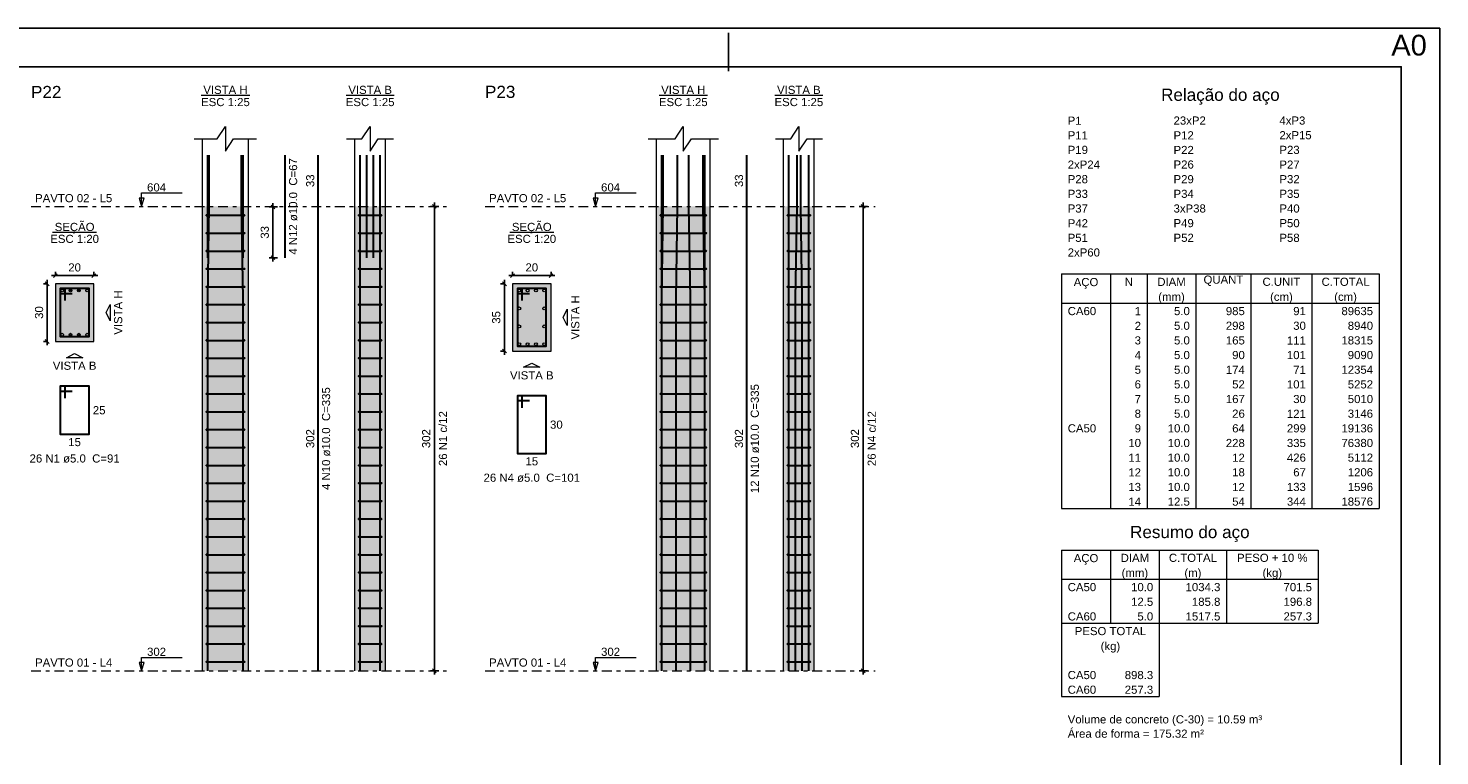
# Model space of a CAD drawing. Header units: millimetres. Extents: x 0 to 119, y 0 to 84.
# Tile 17 of 17: x 82 to 119, y 65 to 84. Entities that reach past the tile are written whole.
import ezdxf

# ---------------------------------------------------------------- set-up
doc = ezdxf.new("R2010")
doc.units = ezdxf.units.MM
doc.header["$MEASUREMENT"] = 0
doc.linetypes.add('DASHDOT', pattern=[2.54, 1.27, -0.635, 0, -0.635])
doc.linetypes.add('NULL', pattern=[0])
doc.layers.get('0').update_dxf_attribs({"lineweight": 18})
for name, color, linetype, lineweight in [('Descrição da armadura', 7, 'Continuous', 0), ('DT-Barras na forma', 2, 'Continuous', 30), ('DT-Barras no corte', 5, 'Continuous', 5), ('DT-Barras rebatidas', 2, 'Continuous', 30), ('DT-Cotas', 9, 'Continuous', 5), ('DT-Estribos na forma', 2, 'Continuous', 30), ('DT-Forma', 5, 'Continuous', 5), ('DT-Hachura seção pilares', 254, 'Continuous', 5), ('DT-Hachura vista pilares', 254, 'Continuous', 5), ('DT-Pontilhado', 9, 'DASHDOT', 5), ('DT-Relação do aço', 9, 'Continuous', 5), ('DT-Textos', 7, 'Continuous', 5), ('DT-Título', 3, 'Continuous', 20), ('Textos armaduras', 7, 'Continuous', 0)]:
    doc.layers.add(name, color=color, linetype=linetype, lineweight=lineweight)
doc.layers.add('SEDUC_MARF', color=1, linetype='Continuous')
doc.layers.add('SEDUC_MARGG', color=7, linetype='Continuous')
doc.styles.add('Arial', font='txt')
doc.dimstyles.new('UM_20.000000', dxfattribs={"dimtxt": 0.18, "dimasz": 0.1, "dimexe": 0.1, "dimexo": 0.2, "dimgap": 0, "dimtad": 1, "dimtih": 1, "dimtoh": 1, "dimdec": 1, "dimlfac": 20, "dimzin": 0, "dimdsep": 46, "dimtxsty": 'Standard', "dimcen": 0.09, "dimdle": 0.1, "dimadec": 1, "dimazin": 2, "dimtfac": 1, "dimtdec": 4, "dimtofl": 0, "dimtmove": 0, "dimatfit": 3, "dimfxl": 1, "dimtolj": 1, "dimarcsym": 0})
doc.dimstyles.new('UM_25.000000', dxfattribs={"dimtxt": 0.18, "dimasz": 0.1, "dimexe": 0.1, "dimexo": 0.2, "dimgap": 0, "dimtad": 1, "dimtih": 1, "dimtoh": 1, "dimdec": 1, "dimlfac": 25, "dimzin": 0, "dimdsep": 46, "dimtxsty": 'Standard', "dimcen": 0.09, "dimdle": 0.1, "dimadec": 1, "dimazin": 2, "dimtfac": 1, "dimtdec": 4, "dimtofl": 0, "dimtmove": 0, "dimatfit": 3, "dimfxl": 1, "dimtolj": 1, "dimarcsym": 0})

# ---------------------------------------------------------------- blocks, each defined once
blk = doc.blocks.new('_Oblique')
at = {"color": 0, "linetype": 'ByBlock', "lineweight": -2}
blk.add_line((-0.5, -0.5), (0.5, 0.5), dxfattribs=at)
blk = doc.blocks.new('*D30')
at = {"layer": 'Defpoints', "color": 0}
for p in [(82.890939, 77.453308), (82.679139, 75.953308), (82.890939, 75.953308)]:
    blk.add_point(p, dxfattribs=at)
at = {"layer": 'DT-Cotas', "color": 0, "lineweight": -2}
for p, q in [((82.679139, 77.553308), (82.679139, 75.853308)), ((82.690939, 77.453308), (82.579139, 77.453308)), ((82.690939, 75.953308), (82.579139, 75.953308))]:
    blk.add_line(p, q, dxfattribs=at)
at = {"layer": 'DT-Cotas', "color": 0, "lineweight": -2, "xscale": 0.1, "yscale": 0.1, "zscale": 0.1}
for p, rotation in [((82.679139, 77.453308), 90), ((82.679139, 75.953308), 270)]:
    blk.add_blockref('_Oblique', p, dxfattribs=dict(at, rotation=rotation))
at = {"layer": 'DT-Cotas', "color": 7, "insert": (82.467339, 76.703308), "char_height": 0.2118, "attachment_point": 5, "rotation": 90, "style": 'Arial'}
blk.add_mtext('\\A1;30', dxfattribs=at)
blk = doc.blocks.new('*D31')
at = {"layer": 'Defpoints', "color": 0}
for p in [(83.890939, 77.665108), (82.890939, 77.453308), (83.890939, 77.453308)]:
    blk.add_point(p, dxfattribs=at)
at = {"layer": 'DT-Cotas', "color": 0, "lineweight": -2}
for p, q in [((82.790939, 77.665108), (83.990939, 77.665108)), ((82.890939, 77.653308), (82.890939, 77.765108)), ((83.890939, 77.653308), (83.890939, 77.765108))]:
    blk.add_line(p, q, dxfattribs=at)
at = {"layer": 'DT-Cotas', "color": 0, "lineweight": -2, "xscale": 0.1, "yscale": 0.1, "zscale": 0.1, "rotation": 180}
blk.add_blockref('_Oblique', (82.890939, 77.665108), dxfattribs=at)
at = {"layer": 'DT-Cotas', "color": 0, "lineweight": -2, "xscale": 0.1, "yscale": 0.1, "zscale": 0.1}
blk.add_blockref('_Oblique', (83.890939, 77.665108), dxfattribs=at)
at = {"layer": 'DT-Cotas', "color": 7, "insert": (83.390939, 77.876908), "char_height": 0.2118, "attachment_point": 5, "rotation": 0.0057296, "style": 'Arial'}
blk.add_mtext('\\A1;20', dxfattribs=at)
blk = doc.blocks.new('*D32')
at = {"layer": 'Defpoints', "color": 0}
for p in [(88.549788, 79.451116), (88.867488, 79.451116), (88.867488, 78.131116)]:
    blk.add_point(p, dxfattribs=at)
at = {"layer": 'DT-Cotas', "color": 0, "lineweight": -2}
for p, q in [((88.667488, 79.451116), (88.449788, 79.451116)), ((88.549788, 78.031116), (88.549788, 79.551116)), ((88.667488, 78.131116), (88.449788, 78.131116))]:
    blk.add_line(p, q, dxfattribs=at)
at = {"layer": 'DT-Cotas', "color": 0, "lineweight": -2, "xscale": 0.1, "yscale": 0.1, "zscale": 0.1}
for p, rotation in [((88.549788, 79.451116), 90), ((88.549788, 78.131116), 270)]:
    blk.add_blockref('_Oblique', p, dxfattribs=dict(at, rotation=rotation))
at = {"layer": 'DT-Cotas', "color": 7, "insert": (88.337988, 78.791116), "char_height": 0.2118, "attachment_point": 5, "rotation": 90, "style": 'Arial'}
blk.add_mtext('\\A1;33', dxfattribs=at)
blk = doc.blocks.new('*D33')
at = {"layer": 'Defpoints', "color": 0}
for p in [(92.748588, 79.465408), (93.066288, 79.465408), (93.066288, 67.385408)]:
    blk.add_point(p, dxfattribs=at)
at = {"layer": 'DT-Cotas', "color": 0, "lineweight": -2}
for p, q in [((92.866288, 79.465408), (92.648588, 79.465408)), ((92.748588, 67.285408), (92.748588, 79.565408)), ((92.866288, 67.385408), (92.648588, 67.385408))]:
    blk.add_line(p, q, dxfattribs=at)
at = {"layer": 'DT-Cotas', "color": 0, "lineweight": -2, "xscale": 0.1, "yscale": 0.1, "zscale": 0.1}
for p, rotation in [((92.748588, 79.465408), 90), ((92.748588, 67.385408), 270)]:
    blk.add_blockref('_Oblique', p, dxfattribs=dict(at, rotation=rotation))
at = {"layer": 'DT-Cotas', "color": 7, "insert": (92.536788, 73.425408), "char_height": 0.2118, "attachment_point": 5, "rotation": 90, "style": 'Arial'}
blk.add_mtext('\\A1;302', dxfattribs=at)
blk = doc.blocks.new('*D34')
at = {"layer": 'Defpoints', "color": 0}
for p in [(94.782463, 77.453308), (94.570663, 75.703308), (94.782463, 75.703308)]:
    blk.add_point(p, dxfattribs=at)
at = {"layer": 'DT-Cotas', "color": 0, "lineweight": -2}
for p, q in [((94.570663, 77.553308), (94.570663, 75.603308)), ((94.582463, 77.453308), (94.470663, 77.453308)), ((94.582463, 75.703308), (94.470663, 75.703308))]:
    blk.add_line(p, q, dxfattribs=at)
at = {"layer": 'DT-Cotas', "color": 0, "lineweight": -2, "xscale": 0.1, "yscale": 0.1, "zscale": 0.1}
for p, rotation in [((94.570663, 77.453308), 90), ((94.570663, 75.703308), 270)]:
    blk.add_blockref('_Oblique', p, dxfattribs=dict(at, rotation=rotation))
at = {"layer": 'DT-Cotas', "color": 7, "insert": (94.358863, 76.578308), "char_height": 0.2118, "attachment_point": 5, "rotation": 90, "style": 'Arial'}
blk.add_mtext('\\A1;35', dxfattribs=at)
blk = doc.blocks.new('*D35')
at = {"layer": 'Defpoints', "color": 0}
for p in [(95.782463, 77.665108), (94.782463, 77.453308), (95.782463, 77.453308)]:
    blk.add_point(p, dxfattribs=at)
at = {"layer": 'DT-Cotas', "color": 0, "lineweight": -2}
for p, q in [((94.682463, 77.665108), (95.882463, 77.665108)), ((94.782463, 77.653308), (94.782463, 77.765108)), ((95.782463, 77.653308), (95.782463, 77.765108))]:
    blk.add_line(p, q, dxfattribs=at)
at = {"layer": 'DT-Cotas', "color": 0, "lineweight": -2, "xscale": 0.1, "yscale": 0.1, "zscale": 0.1, "rotation": 180}
blk.add_blockref('_Oblique', (94.782463, 77.665108), dxfattribs=at)
at = {"layer": 'DT-Cotas', "color": 0, "lineweight": -2, "xscale": 0.1, "yscale": 0.1, "zscale": 0.1}
blk.add_blockref('_Oblique', (95.782463, 77.665108), dxfattribs=at)
at = {"layer": 'DT-Cotas', "color": 7, "insert": (95.282463, 77.876908), "char_height": 0.2118, "attachment_point": 5, "rotation": 0.0057296, "style": 'Arial'}
blk.add_mtext('\\A1;20', dxfattribs=at)
blk = doc.blocks.new('*D36')
at = {"layer": 'Defpoints', "color": 0}
for p in [(103.900424, 79.465408), (104.218124, 79.465408), (104.218124, 67.385408)]:
    blk.add_point(p, dxfattribs=at)
at = {"layer": 'DT-Cotas', "color": 0, "lineweight": -2}
for p, q in [((104.018124, 79.465408), (103.800424, 79.465408)), ((103.900424, 67.285408), (103.900424, 79.565408)), ((104.018124, 67.385408), (103.800424, 67.385408))]:
    blk.add_line(p, q, dxfattribs=at)
at = {"layer": 'DT-Cotas', "color": 0, "lineweight": -2, "xscale": 0.1, "yscale": 0.1, "zscale": 0.1}
for p, rotation in [((103.900424, 79.465408), 90), ((103.900424, 67.385408), 270)]:
    blk.add_blockref('_Oblique', p, dxfattribs=dict(at, rotation=rotation))
at = {"layer": 'DT-Cotas', "color": 7, "insert": (103.688624, 73.425408), "char_height": 0.2118, "attachment_point": 5, "rotation": 90, "style": 'Arial'}
blk.add_mtext('\\A1;302', dxfattribs=at)

msp = doc.modelspace()

# ---------------------------------------------------------------- hatches: boundary and pattern name
at = {"layer": 'DT-Hachura seção pilares', "linetype": 'Continuous'}
for points in [[(82.8909, 75.9533), (82.8909, 75.9533), (83.8909, 75.9533), (83.8909, 77.4533), (82.8909, 77.4533), (82.8909, 75.9533)], [(94.7825, 75.7033), (94.7825, 75.7033), (95.7825, 75.7033), (95.7825, 77.4533), (94.7825, 77.4533), (94.7825, 75.7033)]]:
    msp.add_hatch(color=254, dxfattribs=at).paths.add_polyline_path(points)
at = {"layer": 'DT-Hachura vista pilares', "linetype": 'Continuous'}
for points in [[(86.7144, 67.3854), (86.7144, 79.4654), (87.9144, 79.4654), (87.9144, 67.3854), (86.7144, 67.3854)], [(90.6778, 67.3854), (90.6778, 79.4654), (91.4778, 79.4654), (91.4778, 67.3854), (90.6778, 67.3854)], [(98.5234, 67.3854), (98.5234, 79.4654), (99.9234, 79.4654), (99.9234, 67.3854), (98.5234, 67.3854)], [(101.8296, 67.3854), (101.8296, 79.4654), (102.6296, 79.4654), (102.6296, 67.3854), (101.8296, 67.3854)]]:
    msp.add_hatch(color=254, dxfattribs=at).paths.add_polyline_path(points)

# ---------------------------------------------------------------- linework, layer by layer
at = {"layer": 'DT-Barras na forma'}
for points in [[(86.8544, 67.3854), (86.8544, 77.0654), (86.8944, 79.4654), (86.8944, 80.7997)], [(86.8544, 78.1311), (86.8544, 80.7997)], [(87.7744, 67.3854), (87.7744, 77.0654), (87.7344, 79.4654), (87.7344, 80.7997)], [(87.7744, 78.1311), (87.7744, 80.7997)], [(90.8178, 67.3854), (90.8178, 77.0654), (90.8178, 79.4654), (90.8178, 80.7997)], [(90.9911, 78.1311), (90.9911, 80.7997)], [(91.1645, 78.1311), (91.1645, 80.7997)], [(91.3378, 67.3854), (91.3378, 77.0654), (91.3378, 79.4654), (91.3378, 80.7997)], [(98.6634, 67.3854), (98.6634, 77.0654), (98.7034, 79.4654), (98.7034, 80.7997)], [(98.6634, 67.3854), (98.6634, 77.0654), (98.6634, 79.4654), (98.6634, 80.7997)], [(99.0368, 67.3854), (99.0368, 77.0654), (99.0768, 79.4654), (99.0768, 80.7997)], [(99.4101, 67.3854), (99.4101, 77.0654), (99.3701, 79.4654), (99.3701, 80.7997)], [(99.7834, 67.3854), (99.7834, 77.0654), (99.7434, 79.4654), (99.7434, 80.7997)], [(99.7834, 67.3854), (99.7834, 77.0654), (99.7834, 79.4654), (99.7834, 80.7997)], [(101.9696, 67.3854), (101.9696, 77.0654), (101.9696, 79.4654), (101.9696, 80.7997)], [(102.143, 67.3854), (102.143, 77.0654), (102.183, 79.4654), (102.183, 80.7997)], [(102.3163, 67.3854), (102.3163, 77.0654), (102.2763, 79.4654), (102.2763, 80.7997)], [(102.4896, 67.3854), (102.4896, 77.0654), (102.4896, 79.4654), (102.4896, 80.7997)], [(83.1409, 77.0158), (83.1409, 77.3283), (83.0159, 77.3283), (83.0159, 76.0783), (83.7659, 76.0783), (83.7659, 77.3283), (83.0159, 77.3283), (83.0159, 77.2033), (83.3284, 77.2033)], [(95.0325, 77.0158), (95.0325, 77.3283), (94.9075, 77.3283), (94.9075, 75.8283), (95.6575, 75.8283), (95.6575, 77.3283), (94.9075, 77.3283), (94.9075, 77.2033), (95.22, 77.2033)]]:
    msp.add_lwpolyline(points, dxfattribs=at)
at = {"layer": 'DT-Barras no corte'}
for p, q in [((83.2376, 77.2783), (83.3276, 77.2783)), ((83.4543, 77.2783), (83.5443, 77.2783)), ((83.2376, 76.1283), (83.3276, 76.1283)), ((83.4543, 76.1283), (83.5443, 76.1283))]:
    msp.add_line(p, q, dxfattribs=at)
for centre in [(83.0659, 77.2783), (83.2826, 77.2783), (83.4993, 77.2783), (83.7159, 77.2783), (94.9575, 77.2783), (95.1741, 77.2783), (95.3908, 77.2783), (95.6075, 77.2783), (94.9575, 76.8116), (95.6075, 76.8116), (94.9575, 76.345), (95.6075, 76.345), (83.0659, 76.1283), (83.2826, 76.1283), (83.4993, 76.1283), (83.7159, 76.1283), (94.9575, 75.8783), (95.1741, 75.8783), (95.3908, 75.8783), (95.6075, 75.8783)]:
    msp.add_circle(centre, 0.0375, dxfattribs=at)
at = {"layer": 'DT-Barras rebatidas'}
for points in [[(88.8675, 78.1311), (88.8675, 80.7997)], [(89.7247, 67.3854), (89.7247, 79.4654), (89.7247, 80.7997)], [(100.8765, 67.3854), (100.8765, 79.4654), (100.8765, 80.7997)], [(83.1409, 74.4759), (83.1409, 74.7884), (83.0159, 74.7884), (83.0159, 73.5384), (83.7659, 73.5384), (83.7659, 74.7884), (83.0159, 74.7884), (83.0159, 74.6634), (83.3284, 74.6634)], [(95.0325, 74.2259), (95.0325, 74.5384), (94.9075, 74.5384), (94.9075, 73.0384), (95.6575, 73.0384), (95.6575, 74.5384), (94.9075, 74.5384), (94.9075, 74.4134), (95.22, 74.4134)]]:
    msp.add_lwpolyline(points, dxfattribs=at)
at = {"layer": 'DT-Estribos na forma'}
for p, q in [((86.8244, 79.2331), (87.8044, 79.2331)), ((90.7878, 79.2331), (91.3678, 79.2331)), ((98.6334, 79.2331), (99.8134, 79.2331)), ((101.9396, 79.2331), (102.5196, 79.2331)), ((86.8244, 78.7685), (87.8044, 78.7685)), ((90.7878, 78.7685), (91.3678, 78.7685)), ((98.6334, 78.7685), (99.8134, 78.7685)), ((101.9396, 78.7685), (102.5196, 78.7685)), ((86.8244, 78.3039), (87.8044, 78.3039)), ((90.7878, 78.3039), (91.3678, 78.3039)), ((98.6334, 78.3039), (99.8134, 78.3039)), ((101.9396, 78.3039), (102.5196, 78.3039)), ((86.8244, 77.8393), (87.8044, 77.8393)), ((90.7878, 77.8393), (91.3678, 77.8393)), ((98.6334, 77.8393), (99.8134, 77.8393)), ((101.9396, 77.8393), (102.5196, 77.8393)), ((86.8244, 77.3746), (87.8044, 77.3746)), ((90.7878, 77.3746), (91.3678, 77.3746)), ((98.6334, 77.3746), (99.8134, 77.3746)), ((101.9396, 77.3746), (102.5196, 77.3746)), ((86.8244, 76.91), (87.8044, 76.91)), ((90.7878, 76.91), (91.3678, 76.91)), ((98.6334, 76.91), (99.8134, 76.91)), ((101.9396, 76.91), (102.5196, 76.91)), ((86.8244, 76.4454), (87.8044, 76.4454)), ((90.7878, 76.4454), (91.3678, 76.4454)), ((98.6334, 76.4454), (99.8134, 76.4454)), ((101.9396, 76.4454), (102.5196, 76.4454)), ((86.8244, 75.9808), (87.8044, 75.9808)), ((90.7878, 75.9808), (91.3678, 75.9808)), ((98.6334, 75.9808), (99.8134, 75.9808)), ((101.9396, 75.9808), (102.5196, 75.9808)), ((86.8244, 75.5162), (87.8044, 75.5162)), ((90.7878, 75.5162), (91.3678, 75.5162)), ((98.6334, 75.5162), (99.8134, 75.5162)), ((101.9396, 75.5162), (102.5196, 75.5162)), ((86.8244, 75.0516), (87.8044, 75.0516)), ((90.7878, 75.0516), (91.3678, 75.0516)), ((98.6334, 75.0516), (99.8134, 75.0516)), ((101.9396, 75.0516), (102.5196, 75.0516)), ((86.8244, 74.5869), (87.8044, 74.5869)), ((90.7878, 74.5869), (91.3678, 74.5869)), ((98.6334, 74.5869), (99.8134, 74.5869)), ((101.9396, 74.5869), (102.5196, 74.5869)), ((86.8244, 74.1223), (87.8044, 74.1223)), ((90.7878, 74.1223), (91.3678, 74.1223)), ((98.6334, 74.1223), (99.8134, 74.1223)), ((101.9396, 74.1223), (102.5196, 74.1223)), ((86.8244, 73.6577), (87.8044, 73.6577)), ((90.7878, 73.6577), (91.3678, 73.6577)), ((98.6334, 73.6577), (99.8134, 73.6577)), ((101.9396, 73.6577), (102.5196, 73.6577)), ((86.8244, 73.1931), (87.8044, 73.1931)), ((90.7878, 73.1931), (91.3678, 73.1931)), ((98.6334, 73.1931), (99.8134, 73.1931)), ((101.9396, 73.1931), (102.5196, 73.1931)), ((86.8244, 72.7285), (87.8044, 72.7285)), ((90.7878, 72.7285), (91.3678, 72.7285)), ((98.6334, 72.7285), (99.8134, 72.7285)), ((101.9396, 72.7285), (102.5196, 72.7285)), ((86.8244, 72.2639), (87.8044, 72.2639)), ((90.7878, 72.2639), (91.3678, 72.2639)), ((98.6334, 72.2639), (99.8134, 72.2639)), ((101.9396, 72.2639), (102.5196, 72.2639)), ((86.8244, 71.7993), (87.8044, 71.7993)), ((90.7878, 71.7993), (91.3678, 71.7993)), ((98.6334, 71.7993), (99.8134, 71.7993)), ((101.9396, 71.7993), (102.5196, 71.7993)), ((86.8244, 71.3346), (87.8044, 71.3346)), ((90.7878, 71.3346), (91.3678, 71.3346)), ((98.6334, 71.3346), (99.8134, 71.3346)), ((101.9396, 71.3346), (102.5196, 71.3346)), ((86.8244, 70.87), (87.8044, 70.87)), ((90.7878, 70.87), (91.3678, 70.87)), ((98.6334, 70.87), (99.8134, 70.87)), ((101.9396, 70.87), (102.5196, 70.87)), ((86.8244, 70.4054), (87.8044, 70.4054)), ((90.7878, 70.4054), (91.3678, 70.4054)), ((98.6334, 70.4054), (99.8134, 70.4054)), ((101.9396, 70.4054), (102.5196, 70.4054)), ((86.8244, 69.9408), (87.8044, 69.9408)), ((90.7878, 69.9408), (91.3678, 69.9408)), ((98.6334, 69.9408), (99.8134, 69.9408)), ((101.9396, 69.9408), (102.5196, 69.9408)), ((86.8244, 69.4762), (87.8044, 69.4762)), ((90.7878, 69.4762), (91.3678, 69.4762)), ((98.6334, 69.4762), (99.8134, 69.4762)), ((101.9396, 69.4762), (102.5196, 69.4762)), ((86.8244, 69.0116), (87.8044, 69.0116)), ((90.7878, 69.0116), (91.3678, 69.0116)), ((98.6334, 69.0116), (99.8134, 69.0116)), ((101.9396, 69.0116), (102.5196, 69.0116)), ((86.8244, 68.5469), (87.8044, 68.5469)), ((90.7878, 68.5469), (91.3678, 68.5469)), ((98.6334, 68.5469), (99.8134, 68.5469)), ((101.9396, 68.5469), (102.5196, 68.5469)), ((86.8244, 68.0823), (87.8044, 68.0823)), ((90.7878, 68.0823), (91.3678, 68.0823)), ((98.6334, 68.0823), (99.8134, 68.0823)), ((101.9396, 68.0823), (102.5196, 68.0823)), ((86.8244, 67.6177), (87.8044, 67.6177)), ((90.7878, 67.6177), (91.3678, 67.6177)), ((98.6334, 67.6177), (99.8134, 67.6177)), ((101.9396, 67.6177), (102.5196, 67.6177))]:
    msp.add_line(p, q, dxfattribs=at)
for centre in [(86.8244, 79.2331), (87.8044, 79.2331), (90.7878, 79.2331), (91.3678, 79.2331), (98.6334, 79.2331), (99.8134, 79.2331), (101.9396, 79.2331), (102.5196, 79.2331), (86.8244, 78.7685), (87.8044, 78.7685), (90.7878, 78.7685), (91.3678, 78.7685), (98.6334, 78.7685), (99.8134, 78.7685), (101.9396, 78.7685), (102.5196, 78.7685), (86.8244, 78.3039), (87.8044, 78.3039), (90.7878, 78.3039), (91.3678, 78.3039), (98.6334, 78.3039), (99.8134, 78.3039), (101.9396, 78.3039), (102.5196, 78.3039), (86.8244, 77.8393), (87.8044, 77.8393), (90.7878, 77.8393), (91.3678, 77.8393), (98.6334, 77.8393), (99.8134, 77.8393), (101.9396, 77.8393), (102.5196, 77.8393), (86.8244, 77.3746), (87.8044, 77.3746), (90.7878, 77.3746), (91.3678, 77.3746), (98.6334, 77.3746), (99.8134, 77.3746), (101.9396, 77.3746), (102.5196, 77.3746), (86.8244, 76.91), (87.8044, 76.91), (90.7878, 76.91), (91.3678, 76.91), (98.6334, 76.91), (99.8134, 76.91), (101.9396, 76.91), (102.5196, 76.91), (86.8244, 76.4454), (87.8044, 76.4454), (90.7878, 76.4454), (91.3678, 76.4454), (98.6334, 76.4454), (99.8134, 76.4454), (101.9396, 76.4454), (102.5196, 76.4454), (86.8244, 75.9808), (87.8044, 75.9808), (90.7878, 75.9808), (91.3678, 75.9808), (98.6334, 75.9808), (99.8134, 75.9808), (101.9396, 75.9808), (102.5196, 75.9808), (86.8244, 75.5162), (87.8044, 75.5162), (90.7878, 75.5162), (91.3678, 75.5162), (98.6334, 75.5162), (99.8134, 75.5162), (101.9396, 75.5162), (102.5196, 75.5162), (86.8244, 75.0516), (87.8044, 75.0516), (90.7878, 75.0516), (91.3678, 75.0516), (98.6334, 75.0516), (99.8134, 75.0516), (101.9396, 75.0516), (102.5196, 75.0516), (86.8244, 74.5869), (87.8044, 74.5869), (90.7878, 74.5869), (91.3678, 74.5869), (98.6334, 74.5869), (99.8134, 74.5869), (101.9396, 74.5869), (102.5196, 74.5869), (86.8244, 74.1223), (87.8044, 74.1223), (90.7878, 74.1223), (91.3678, 74.1223), (98.6334, 74.1223), (99.8134, 74.1223), (101.9396, 74.1223), (102.5196, 74.1223), (86.8244, 73.6577), (87.8044, 73.6577), (90.7878, 73.6577), (91.3678, 73.6577), (98.6334, 73.6577), (99.8134, 73.6577), (101.9396, 73.6577), (102.5196, 73.6577), (86.8244, 73.1931), (87.8044, 73.1931), (90.7878, 73.1931), (91.3678, 73.1931), (98.6334, 73.1931), (99.8134, 73.1931), (101.9396, 73.1931), (102.5196, 73.1931), (86.8244, 72.7285), (87.8044, 72.7285), (90.7878, 72.7285), (91.3678, 72.7285), (98.6334, 72.7285), (99.8134, 72.7285), (101.9396, 72.7285), (102.5196, 72.7285), (86.8244, 72.2639), (87.8044, 72.2639), (90.7878, 72.2639), (91.3678, 72.2639), (98.6334, 72.2639), (99.8134, 72.2639), (101.9396, 72.2639), (102.5196, 72.2639), (86.8244, 71.7993), (87.8044, 71.7993), (90.7878, 71.7993), (91.3678, 71.7993), (98.6334, 71.7993), (99.8134, 71.7993), (101.9396, 71.7993), (102.5196, 71.7993), (86.8244, 71.3346), (87.8044, 71.3346), (90.7878, 71.3346), (91.3678, 71.3346), (98.6334, 71.3346), (99.8134, 71.3346), (101.9396, 71.3346), (102.5196, 71.3346), (86.8244, 70.87), (87.8044, 70.87), (90.7878, 70.87), (91.3678, 70.87), (98.6334, 70.87), (99.8134, 70.87), (101.9396, 70.87), (102.5196, 70.87), (86.8244, 70.4054), (87.8044, 70.4054), (90.7878, 70.4054), (91.3678, 70.4054), (98.6334, 70.4054), (99.8134, 70.4054), (101.9396, 70.4054), (102.5196, 70.4054), (86.8244, 69.9408), (87.8044, 69.9408), (90.7878, 69.9408), (91.3678, 69.9408), (98.6334, 69.9408), (99.8134, 69.9408), (101.9396, 69.9408), (102.5196, 69.9408), (86.8244, 69.4762), (87.8044, 69.4762), (90.7878, 69.4762), (91.3678, 69.4762), (98.6334, 69.4762), (99.8134, 69.4762), (101.9396, 69.4762), (102.5196, 69.4762), (86.8244, 69.0116), (87.8044, 69.0116), (90.7878, 69.0116), (91.3678, 69.0116), (98.6334, 69.0116), (99.8134, 69.0116), (101.9396, 69.0116), (102.5196, 69.0116), (86.8244, 68.5469), (87.8044, 68.5469), (90.7878, 68.5469), (91.3678, 68.5469), (98.6334, 68.5469), (99.8134, 68.5469), (101.9396, 68.5469), (102.5196, 68.5469), (86.8244, 68.0823), (87.8044, 68.0823), (90.7878, 68.0823), (91.3678, 68.0823), (98.6334, 68.0823), (99.8134, 68.0823), (101.9396, 68.0823), (102.5196, 68.0823), (86.8244, 67.6177), (87.8044, 67.6177), (90.7878, 67.6177), (91.3678, 67.6177), (98.6334, 67.6177), (99.8134, 67.6177), (101.9396, 67.6177), (102.5196, 67.6177)]:
    msp.add_circle(centre, 0.01, dxfattribs=at)
at = {"layer": 'DT-Forma'}
for p, q in [((86.7144, 79.4654), (86.7144, 81.2233)), ((87.9144, 79.4654), (87.9144, 81.2233)), ((90.6778, 79.4654), (90.6778, 81.2233)), ((91.4778, 79.4654), (91.4778, 81.2233)), ((98.5234, 79.4654), (98.5234, 81.2233)), ((99.9234, 79.4654), (99.9234, 81.2233)), ((101.8296, 79.4654), (101.8296, 81.2233)), ((102.6296, 79.4654), (102.6296, 81.2233)), ((86.7144, 67.3854), (86.7144, 79.4654)), ((87.9144, 67.3854), (87.9144, 79.4654)), ((90.6778, 67.3854), (90.6778, 79.4654)), ((91.4778, 67.3854), (91.4778, 79.4654)), ((98.5234, 67.3854), (98.5234, 79.4654)), ((99.9234, 67.3854), (99.9234, 79.4654)), ((101.8296, 67.3854), (101.8296, 79.4654)), ((102.6296, 67.3854), (102.6296, 79.4654))]:
    msp.add_line(p, q, dxfattribs=at)
for points in [[(86.5026, 81.2233), (87.1026, 81.2233), (87.3144, 81.541), (87.3144, 80.9056), (87.5262, 81.2233), (88.1262, 81.2233)], [(90.466, 81.2233), (90.866, 81.2233), (91.0778, 81.541), (91.0778, 80.9056), (91.2896, 81.2233), (91.6896, 81.2233)], [(98.3116, 81.2233), (99.0116, 81.2233), (99.2234, 81.541), (99.2234, 80.9056), (99.4352, 81.2233), (100.1352, 81.2233)], [(101.6178, 81.2233), (102.0178, 81.2233), (102.2296, 81.541), (102.2296, 80.9056), (102.4414, 81.2233), (102.8414, 81.2233)]]:
    msp.add_lwpolyline(points, dxfattribs=at)
for points in [[(82.8909, 75.9533), (83.8909, 75.9533), (83.8909, 77.4533), (82.8909, 77.4533), (82.8909, 75.9533)], [(94.7825, 75.7033), (95.7825, 75.7033), (95.7825, 77.4533), (94.7825, 77.4533), (94.7825, 75.7033)]]:
    msp.add_lwpolyline(points, close=True, dxfattribs=at)
at = {"layer": 'DT-Pontilhado', "ltscale": 0.2}
for p, q in [((82.2573, 79.4654), (93.0663, 79.4654)), ((94.0663, 79.4654), (104.2181, 79.4654)), ((82.2573, 67.3854), (93.0663, 67.3854)), ((94.0663, 67.3854), (104.2181, 67.3854))]:
    msp.add_line(p, q, dxfattribs=at)
at = {"layer": 'DT-Relação do aço', "linetype": 'Continuous'}
for p, q in [((109.0634, 77.7074), (117.3236, 77.7074)), ((109.0634, 77.7074), (109.0634, 76.9449)), ((110.3342, 77.7074), (110.3342, 76.9449)), ((111.2873, 77.7074), (111.2873, 76.9449)), ((112.5581, 77.7074), (112.5581, 76.9449)), ((113.9878, 77.7074), (113.9878, 76.9449)), ((115.5763, 77.7074), (115.5763, 76.9449)), ((117.3236, 77.7074), (117.3236, 76.9449)), ((109.0634, 76.9449), (117.3236, 76.9449)), ((109.0634, 76.9449), (109.0634, 71.6076)), ((110.3342, 76.9449), (110.3342, 71.6076)), ((111.2873, 76.9449), (111.2873, 71.6076)), ((112.5581, 76.9449), (112.5581, 71.6076)), ((113.9878, 76.9449), (113.9878, 71.6076)), ((115.5763, 76.9449), (115.5763, 71.6076)), ((117.3236, 76.9449), (117.3236, 71.6076)), ((109.0634, 71.6076), (117.3236, 71.6076)), ((109.0634, 70.5274), (115.7351, 70.5274)), ((109.0634, 70.5274), (109.0634, 69.7649)), ((110.3342, 70.5274), (110.3342, 69.7649)), ((111.605, 70.5274), (111.605, 69.7649)), ((113.3524, 70.5274), (113.3524, 69.7649)), ((115.7351, 70.5274), (115.7351, 69.7649)), ((109.0634, 69.7649), (115.7351, 69.7649)), ((109.0634, 69.7649), (109.0634, 68.6212)), ((110.3342, 69.7649), (110.3342, 68.6212)), ((111.605, 69.7649), (111.605, 68.6212)), ((113.3524, 69.7649), (113.3524, 68.6212)), ((115.7351, 69.7649), (115.7351, 68.6212)), ((109.0634, 68.6212), (115.7351, 68.6212)), ((109.0634, 68.6212), (109.0634, 67.4775)), ((111.605, 68.6212), (111.605, 67.4775)), ((109.0634, 67.4775), (109.0634, 66.715)), ((111.605, 67.4775), (111.605, 66.715)), ((109.0634, 66.715), (111.605, 66.715))]:
    msp.add_line(p, q, dxfattribs=at)
at = {"layer": 'DT-Textos'}
for p, q in [((86.6845, 82.3564), (87.9442, 82.3564)), ((90.4561, 82.3564), (91.6995, 82.3564)), ((98.5936, 82.3564), (99.8533, 82.3564)), ((101.6079, 82.3564), (102.8513, 82.3564)), ((82.8187, 78.7982), (83.9632, 78.7982)), ((94.7103, 78.7982), (95.8547, 78.7982))]:
    msp.add_line(p, q, dxfattribs=at)
for points in [[(85.1349, 79.4654), (85.1984, 79.6772), (85.0713, 79.6772), (85.1349, 79.4654), (85.1349, 79.8154), (86.1849, 79.8154)], [(96.9439, 79.4654), (97.0075, 79.6772), (96.8804, 79.6772), (96.9439, 79.4654), (96.9439, 79.8154), (97.9939, 79.8154)], [(85.1349, 67.3854), (85.1984, 67.5972), (85.0713, 67.5972), (85.1349, 67.3854), (85.1349, 67.7354), (86.1849, 67.7354)], [(96.9439, 67.3854), (97.0075, 67.5972), (96.8804, 67.5972), (96.9439, 67.3854), (96.9439, 67.7354), (97.9939, 67.7354)]]:
    msp.add_lwpolyline(points, dxfattribs=at)
for points in [[(84.3145, 76.7033), (84.3145, 76.4915), (84.2086, 76.7033), (84.3145, 76.9151), (84.3145, 76.7033)], [(96.2061, 76.5783), (96.2061, 76.3665), (96.1002, 76.5783), (96.2061, 76.7901), (96.2061, 76.5783)], [(83.3909, 75.5297), (83.1791, 75.5297), (83.3909, 75.6356), (83.6027, 75.5297), (83.3909, 75.5297)], [(95.2825, 75.2797), (95.0707, 75.2797), (95.2825, 75.3856), (95.4943, 75.2797), (95.2825, 75.2797)]]:
    msp.add_lwpolyline(points, close=True, dxfattribs=at)
at = {"layer": 'SEDUC_MARF'}
msp.add_line((100.4015, 83.9804), (100.4015, 82.9804), dxfattribs=at)
msp.add_lwpolyline([(118.9, 84.1), (0, 84.1), (0, 0), (118.9, 0)], close=True, dxfattribs=at)
at = {"layer": 'SEDUC_MARGG'}
msp.add_lwpolyline([(2.5, 1), (117.9, 1), (117.9, 83.1), (2.5, 83.1), (2.5, 1)], dxfattribs=at)

# ---------------------------------------------------------------- texts
at = {"layer": 'Defpoints', "linetype": 'NULL', "insert": (117.64, 83.9301), "char_height": 0.54, "width": 5.451037, "attachment_point": 1, "line_spacing_factor": 0.9, "style": 'Arial'}
msp.add_mtext('A0', dxfattribs=at)
at = {"layer": 'Descrição da armadura', "linetype": 'NULL', "char_height": 0.2118, "attachment_point": 8, "rotation": 90.00021, "line_spacing_factor": 0.9, "style": 'Arial'}
for s, insert, width in [('4 N12 ø10.0  C=67', (89.1854, 79.465), 4.916973), ('4 N10 ø10.0  C=335', (90.0424, 73.425), 5.239541), ('12 N10 ø10.0  C=335', (101.1944, 73.425), 5.562109), ('26 N1 c/12', (93.0803, 73.4254), 2.845127), ('26 N4 c/12', (104.2321, 73.4254), 2.845127)]:
    msp.add_mtext(s, dxfattribs=dict(at, insert=insert, width=width))
at = {"layer": 'Descrição da armadura', "linetype": 'NULL', "char_height": 0.2118, "attachment_point": 8, "line_spacing_factor": 0.9, "style": 'Arial'}
for s, insert, width in [('26 N1 ø5.0  C=91', (83.3913, 72.7969), 4.594404), ('26 N4 ø5.0  C=101', (95.2823, 72.2969), 4.916973)]:
    msp.add_mtext(s, dxfattribs=dict(at, insert=insert, width=width))
at = {"layer": 'DT-Relação do aço', "color": 7, "linetype": 'NULL', "line_spacing_factor": 0.9, "style": 'Arial'}
for s, insert, char_height, width, attachment_point in [('Relação do aço', (113.1935, 82.1129), 0.3177, 6.115312, 8), ('P1', (109.2223, 81.5897), 0.2118, 0.709424, 7), ('23xP2', (111.9757, 81.5897), 0.2118, 1.644561, 7), ('4xP3', (114.7291, 81.5897), 0.2118, 1.321992, 7), ('P11', (109.2223, 81.2085), 0.2118, 1.031992, 7), ('P12', (111.9757, 81.2085), 0.2118, 1.031992, 7), ('2xP15', (114.7291, 81.2085), 0.2118, 1.644561, 7), ('P19', (109.2223, 80.8272), 0.2118, 1.031992, 7), ('P22', (111.9757, 80.8272), 0.2118, 1.031992, 7), ('P23', (114.7291, 80.8272), 0.2118, 1.031992, 7), ('2xP24', (109.2223, 80.446), 0.2118, 1.644561, 7), ('P26', (111.9757, 80.446), 0.2118, 1.031992, 7), ('P27', (114.7291, 80.446), 0.2118, 1.031992, 7), ('P28', (109.2223, 80.0648), 0.2118, 1.031992, 7), ('P29', (111.9757, 80.0648), 0.2118, 1.031992, 7), ('P32', (114.7291, 80.0648), 0.2118, 1.031992, 7), ('P33', (109.2223, 79.6835), 0.2118, 1.031992, 7), ('P34', (111.9757, 79.6835), 0.2118, 1.031992, 7), ('P35', (114.7291, 79.6835), 0.2118, 1.031992, 7), ('P37', (109.2223, 79.3023), 0.2118, 1.031992, 7), ('3xP38', (111.9757, 79.3023), 0.2118, 1.644561, 7), ('P40', (114.7291, 79.3023), 0.2118, 1.031992, 7), ('P42', (109.2223, 78.921), 0.2118, 1.031992, 7), ('P49', (111.9757, 78.921), 0.2118, 1.031992, 7), ('P50', (114.7291, 78.921), 0.2118, 1.031992, 7), ('P51', (109.2223, 78.5398), 0.2118, 1.031992, 7), ('P52', (111.9757, 78.5398), 0.2118, 1.031992, 7), ('P58', (114.7291, 78.5398), 0.2118, 1.031992, 7), ('2xP60', (109.2223, 78.1586), 0.2118, 1.644561, 7), ('AÇO', (109.6988, 77.3262), 0.2118, 1.256855, 8), ('N', (110.8107, 77.3961), 0.2118, 0.418857, 8), ('DIAM', (111.9227, 77.3961), 0.2118, 1.45, 8), ('QUANT', (113.2729, 77.3961), 0.2118, 2.03, 8), ('C.UNIT', (114.782, 77.3961), 0.2118, 1.933145, 8), ('C.TOTAL', (116.4499, 77.3961), 0.2118, 2.449141, 8), ('(mm)', (111.9227, 76.9449), 0.2118, 1.352578, 8), ('(cm)', (114.782, 76.9449), 0.2118, 1.159434, 8), ('(cm)', (116.4499, 76.9449), 0.2118, 1.159434, 8), ('CA60', (109.2223, 76.6336), 0.2118, 1.45085, 7), ('1', (111.1285, 76.6336), 0.2118, 0.322568, 9), ('5.0', (112.3992, 76.6336), 0.2118, 0.806279, 9), ('985', (113.8289, 76.6336), 0.2118, 0.967705, 9), ('91', (115.4174, 76.6336), 0.2118, 0.645137, 9), ('89635', (117.1647, 76.6336), 0.2118, 1.612842, 9), ('2', (111.1285, 76.2524), 0.2118, 0.322568, 9), ('5.0', (112.3992, 76.2524), 0.2118, 0.806279, 9), ('298', (113.8289, 76.2524), 0.2118, 0.967705, 9), ('30', (115.4174, 76.2524), 0.2118, 0.645137, 9), ('8940', (117.1647, 76.2524), 0.2118, 1.290273, 9), ('3', (111.1285, 75.8711), 0.2118, 0.322568, 9), ('5.0', (112.3992, 75.8711), 0.2118, 0.806279, 9), ('165', (113.8289, 75.8711), 0.2118, 0.967705, 9), ('111', (115.4174, 75.8711), 0.2118, 0.967705, 9), ('18315', (117.1647, 75.8711), 0.2118, 1.612842, 9), ('4', (111.1285, 75.4899), 0.2118, 0.322568, 9), ('5.0', (112.3992, 75.4899), 0.2118, 0.806279, 9), ('90', (113.8289, 75.4899), 0.2118, 0.645137, 9), ('101', (115.4174, 75.4899), 0.2118, 0.967705, 9), ('9090', (117.1647, 75.4899), 0.2118, 1.290273, 9), ('5', (111.1285, 75.1086), 0.2118, 0.322568, 9), ('5.0', (112.3992, 75.1086), 0.2118, 0.806279, 9), ('174', (113.8289, 75.1086), 0.2118, 0.967705, 9), ('71', (115.4174, 75.1086), 0.2118, 0.645137, 9), ('12354', (117.1647, 75.1086), 0.2118, 1.612842, 9), ('6', (111.1285, 74.7274), 0.2118, 0.322568, 9), ('5.0', (112.3992, 74.7274), 0.2118, 0.806279, 9), ('52', (113.8289, 74.7274), 0.2118, 0.645137, 9), ('101', (115.4174, 74.7274), 0.2118, 0.967705, 9), ('5252', (117.1647, 74.7274), 0.2118, 1.290273, 9), ('7', (111.1285, 74.3462), 0.2118, 0.322568, 9), ('5.0', (112.3992, 74.3462), 0.2118, 0.806279, 9), ('167', (113.8289, 74.3462), 0.2118, 0.967705, 9), ('30', (115.4174, 74.3462), 0.2118, 0.645137, 9), ('5010', (117.1647, 74.3462), 0.2118, 1.290273, 9), ('8', (111.1285, 73.9649), 0.2118, 0.322568, 9), ('5.0', (112.3992, 73.9649), 0.2118, 0.806279, 9), ('26', (113.8289, 73.9649), 0.2118, 0.645137, 9), ('121', (115.4174, 73.9649), 0.2118, 0.967705, 9), ('3146', (117.1647, 73.9649), 0.2118, 1.290273, 9), ('CA50', (109.2223, 73.5837), 0.2118, 1.45085, 7), ('9', (111.1285, 73.5837), 0.2118, 0.322568, 9), ('10.0', (112.3992, 73.5837), 0.2118, 1.128848, 9), ('64', (113.8289, 73.5837), 0.2118, 0.645137, 9), ('299', (115.4174, 73.5837), 0.2118, 0.967705, 9), ('19136', (117.1647, 73.5837), 0.2118, 1.612842, 9), ('10', (111.1285, 73.2024), 0.2118, 0.645137, 9), ('10.0', (112.3992, 73.2024), 0.2118, 1.128848, 9), ('228', (113.8289, 73.2024), 0.2118, 0.967705, 9), ('335', (115.4174, 73.2024), 0.2118, 0.967705, 9), ('76380', (117.1647, 73.2024), 0.2118, 1.612842, 9), ('11', (111.1285, 72.8212), 0.2118, 0.645137, 9), ('10.0', (112.3992, 72.8212), 0.2118, 1.128848, 9), ('12', (113.8289, 72.8212), 0.2118, 0.645137, 9), ('426', (115.4174, 72.8212), 0.2118, 0.967705, 9), ('5112', (117.1647, 72.8212), 0.2118, 1.290273, 9), ('12', (111.1285, 72.44), 0.2118, 0.645137, 9), ('10.0', (112.3992, 72.44), 0.2118, 1.128848, 9), ('18', (113.8289, 72.44), 0.2118, 0.645137, 9), ('67', (115.4174, 72.44), 0.2118, 0.645137, 9), ('1206', (117.1647, 72.44), 0.2118, 1.290273, 9), ('13', (111.1285, 72.0587), 0.2118, 0.645137, 9), ('10.0', (112.3992, 72.0587), 0.2118, 1.128848, 9), ('12', (113.8289, 72.0587), 0.2118, 0.645137, 9), ('133', (115.4174, 72.0587), 0.2118, 0.967705, 9), ('1596', (117.1647, 72.0587), 0.2118, 1.290273, 9), ('14', (111.1285, 71.6775), 0.2118, 0.645137, 9), ('12.5', (112.3992, 71.6775), 0.2118, 1.128848, 9), ('54', (113.8289, 71.6775), 0.2118, 0.645137, 9), ('344', (115.4174, 71.6775), 0.2118, 0.967705, 9), ('18576', (117.1647, 71.6775), 0.2118, 1.612842, 9), ('Resumo do aço', (112.3992, 70.7392), 0.3177, 6.163437, 8), ('DIAM', (110.9696, 70.2161), 0.2118, 1.45, 8), ('C.TOTAL', (112.4787, 70.2161), 0.2118, 2.449141, 8), ('PESO + 10 %', (114.5437, 70.2161), 0.2118, 3.594697, 8), ('AÇO', (109.6988, 70.1462), 0.2118, 1.256855, 8), ('(mm)', (110.9696, 69.7649), 0.2118, 1.352578, 8), ('(m)', (112.4787, 69.7649), 0.2118, 0.869434, 8), ('(kg)', (114.5437, 69.7649), 0.2118, 0.998857, 8), ('CA50', (109.2223, 69.4536), 0.2118, 1.45085, 7), ('10.0', (111.4462, 69.4536), 0.2118, 1.128848, 9), ('1034.3', (113.1935, 69.4536), 0.2118, 1.773984, 9), ('701.5', (115.5763, 69.4536), 0.2118, 1.451416, 9), ('12.5', (111.4462, 69.0723), 0.2118, 1.128848, 9), ('185.8', (113.1935, 69.0723), 0.2118, 1.451416, 9), ('196.8', (115.5763, 69.0723), 0.2118, 1.451416, 9), ('CA60', (109.2223, 68.6911), 0.2118, 1.45085, 7), ('5.0', (111.4462, 68.6911), 0.2118, 0.806279, 9), ('1517.5', (113.1935, 68.6911), 0.2118, 1.773984, 9), ('257.3', (115.5763, 68.6911), 0.2118, 1.451416, 9), ('PESO TOTAL', (110.3342, 68.3099), 0.2118, 3.641992, 8), ('(kg)', (110.3342, 67.8587), 0.2118, 0.998857, 8), ('CA50', (109.2223, 67.1661), 0.2118, 1.45085, 7), ('898.3', (111.4462, 67.1661), 0.2118, 1.451416, 9), ('CA60', (109.2223, 66.7849), 0.2118, 1.45085, 7), ('257.3', (111.4462, 66.7849), 0.2118, 1.451416, 9), ('Volume de concreto (C-30) = 10.59 m³', (109.2223, 65.9525), 0.2118, 9.912959, 7), ('Área de forma = 175.32 m²', (109.2223, 65.6412), 0.2118, 6.947539, 7)]:
    msp.add_mtext(s, dxfattribs=dict(at, insert=insert, char_height=char_height, width=width, attachment_point=attachment_point))
at = {"layer": 'DT-Textos', "linetype": 'NULL', "char_height": 0.2118, "line_spacing_factor": 0.798, "style": 'Arial'}
for s, insert, width, attachment_point in [('VISTA H', (87.3143, 82.3879), 2.255996, 8), ('VISTA B', (91.0783, 82.3879), 2.223994, 8), ('VISTA H', (99.2233, 82.3879), 2.255996, 8), ('VISTA B', (102.2293, 82.3879), 2.223994, 8), ('ESC 1:25', (87.3143, 82.0709), 2.482559, 8), ('ESC 1:25', (91.0783, 82.0709), 2.482559, 8), ('ESC 1:25', (99.2233, 82.0709), 2.482559, 8), ('ESC 1:25', (102.2293, 82.0709), 2.482559, 8), ('604', (85.2753, 79.8509), 0.967705, 7), ('604', (97.0843, 79.8509), 0.967705, 7), ('PAVTO 02 - L5', (82.3633, 79.5709), 3.932842, 7), ('PAVTO 02 - L5', (94.1723, 79.5709), 3.932842, 7), ('SEÇÃO', (83.3913, 78.76), 2.030566, 8), ('SEÇÃO', (95.2823, 78.76), 2.030566, 8), ('ESC 1:20', (83.3913, 78.5119), 2.482559, 8), ('ESC 1:20', (95.2823, 78.5119), 2.482559, 8), ('VISTA B', (83.3913, 75.2119), 2.223994, 8), ('VISTA B', (95.2823, 74.9619), 2.223994, 8), ('302', (85.2753, 67.7709), 0.967705, 7), ('302', (97.0843, 67.7709), 0.967705, 7), ('PAVTO 01 - L4', (82.3633, 67.4909), 3.932842, 7), ('PAVTO 01 - L4', (94.1723, 67.4909), 3.932842, 7)]:
    msp.add_mtext(s, dxfattribs=dict(at, insert=insert, width=width, attachment_point=attachment_point))
at = {"layer": 'DT-Textos', "linetype": 'NULL', "char_height": 0.2118, "width": 2.255996, "attachment_point": 8, "rotation": 90.00021, "line_spacing_factor": 0.798, "style": 'Arial'}
for insert in [(84.6324, 76.703), (96.5234, 76.578)]:
    msp.add_mtext('VISTA H', dxfattribs=dict(at, insert=insert))
at = {"layer": 'DT-Título', "linetype": 'NULL', "char_height": 0.3177, "width": 1.565781, "attachment_point": 7, "line_spacing_factor": 0.798, "style": 'Arial'}
for s, insert in [('P22', (82.2573, 82.2818)), ('P23', (94.0663, 82.2818))]:
    msp.add_mtext(s, dxfattribs=dict(at, insert=insert))
at = {"layer": 'Textos armaduras', "linetype": 'NULL', "char_height": 0.2118, "attachment_point": 8, "rotation": 90.00021, "line_spacing_factor": 0.9, "style": 'Arial'}
for s, insert, width in [('33', (89.6274, 80.1326), 1.045137), ('33', (100.7792, 80.1326), 1.045137), ('302', (89.6274, 73.4254), 1.367705), ('302', (100.7792, 73.4254), 1.367705)]:
    msp.add_mtext(s, dxfattribs=dict(at, insert=insert, width=width))
at = {"layer": 'Textos armaduras', "linetype": 'NULL', "char_height": 0.2118, "width": 1.045137, "line_spacing_factor": 0.9, "style": 'Arial'}
for s, insert, attachment_point in [('25', (83.8659, 74.2693), 1), ('30', (95.7575, 73.8943), 1), ('15', (83.3909, 73.4411), 2), ('15', (95.2825, 72.9411), 2)]:
    msp.add_mtext(s, dxfattribs=dict(at, insert=insert, attachment_point=attachment_point))

# ---------------------------------------------------------------- dimensions: what is measured, and where the dimension line sits
at = {"layer": 'DT-Cotas'}
for base, p1, p2, dimstyle, override, picture, middle in [((88.5498, 79.4511), (88.8675, 78.1311), (88.8675, 79.4511), 'UM_25.000000', {"dimtxt": 0.2118, "dimasz": 0.1, "dimexe": 0.1, "dimexo": 0.2, "dimtad": 1, "dimtih": 0, "dimtoh": 0, "dimdec": 1, "dimlfac": 25, "dimzin": 8, "dimtxsty": 'Arial', "dimblk": 'Oblique', "dimblk1": 'Oblique', "dimblk2": 'Oblique', "dimsah": 1, "dimdle": 0.1, "dimse1": 0, "dimse2": 0, "dimclrt": 7, "dimadec": 1, "dimazin": 3, "dimtmove": 2, "dimldrblk": 'Oblique'}, '*D32', (88.338, 78.7911)), ((92.7486, 79.4654), (93.0663, 67.3854), (93.0663, 79.4654), 'UM_25.000000', {"dimtxt": 0.2118, "dimasz": 0.1, "dimexe": 0.1, "dimexo": 0.2, "dimtad": 1, "dimtih": 0, "dimtoh": 0, "dimdec": 1, "dimlfac": 25, "dimzin": 8, "dimtxsty": 'Arial', "dimblk": 'Oblique', "dimblk1": 'Oblique', "dimblk2": 'Oblique', "dimsah": 1, "dimdle": 0.1, "dimse1": 0, "dimse2": 0, "dimclrt": 7, "dimadec": 1, "dimazin": 3, "dimtmove": 2, "dimldrblk": 'Oblique'}, '*D33', (92.5368, 73.4254)), ((103.9004, 79.4654), (104.2181, 67.3854), (104.2181, 79.4654), 'UM_25.000000', {"dimtxt": 0.2118, "dimasz": 0.1, "dimexe": 0.1, "dimexo": 0.2, "dimtad": 1, "dimtih": 0, "dimtoh": 0, "dimdec": 1, "dimlfac": 25, "dimzin": 8, "dimtxsty": 'Arial', "dimblk": 'Oblique', "dimblk1": 'Oblique', "dimblk2": 'Oblique', "dimsah": 1, "dimdle": 0.1, "dimse1": 0, "dimse2": 0, "dimclrt": 7, "dimadec": 1, "dimazin": 3, "dimtmove": 2, "dimldrblk": 'Oblique'}, '*D36', (103.6886, 73.4254)), ((82.6791, 75.9533), (82.8909, 77.4533), (82.8909, 75.9533), 'UM_20.000000', {"dimtxt": 0.2118, "dimasz": 0.1, "dimexe": 0.1, "dimexo": 0.2, "dimtad": 1, "dimtih": 0, "dimtoh": 0, "dimdec": 1, "dimlfac": 20, "dimzin": 8, "dimtxsty": 'Arial', "dimblk": 'Oblique', "dimblk1": 'Oblique', "dimblk2": 'Oblique', "dimsah": 1, "dimdle": 0.1, "dimse1": 0, "dimse2": 0, "dimclrt": 7, "dimadec": 1, "dimazin": 3, "dimtmove": 2, "dimldrblk": 'Oblique'}, '*D30', (82.4673, 76.7033)), ((94.5707, 75.7033), (94.7825, 77.4533), (94.7825, 75.7033), 'UM_20.000000', {"dimtxt": 0.2118, "dimasz": 0.1, "dimexe": 0.1, "dimexo": 0.2, "dimtad": 1, "dimtih": 0, "dimtoh": 0, "dimdec": 1, "dimlfac": 20, "dimzin": 8, "dimtxsty": 'Arial', "dimblk": 'Oblique', "dimblk1": 'Oblique', "dimblk2": 'Oblique', "dimsah": 1, "dimdle": 0.1, "dimse1": 0, "dimse2": 0, "dimclrt": 7, "dimadec": 1, "dimazin": 3, "dimtmove": 2, "dimldrblk": 'Oblique'}, '*D34', (94.3589, 76.5783))]:
    dim = msp.add_linear_dim(base=base, p1=p1, p2=p2, angle=90, dimstyle=dimstyle, override=override, dxfattribs=at)
    dim.commit()
    dim.dimension.update_dxf_attribs({"geometry": picture, "text_midpoint": middle, "dimtype": 160, "text_rotation": 90})
for base, p1, p2, picture, middle in [((83.8909, 77.6651), (82.8909, 77.4533), (83.8909, 77.4533), '*D31', (83.3909, 77.8769)), ((95.7825, 77.6651), (94.7825, 77.4533), (95.7825, 77.4533), '*D35', (95.2825, 77.8769))]:
    dim = msp.add_linear_dim(base=base, p1=p1, p2=p2, dimstyle='UM_20.000000', override={"dimtxt": 0.2118, "dimasz": 0.1, "dimexe": 0.1, "dimexo": 0.2, "dimtad": 1, "dimtih": 0, "dimtoh": 0, "dimdec": 1, "dimlfac": 20, "dimzin": 8, "dimtxsty": 'Arial', "dimblk": 'Oblique', "dimblk1": 'Oblique', "dimblk2": 'Oblique', "dimsah": 1, "dimdle": 0.1, "dimse1": 0, "dimse2": 0, "dimclrt": 7, "dimadec": 1, "dimazin": 3, "dimtmove": 2, "dimldrblk": 'Oblique'}, dxfattribs=at)
    dim.commit()
    dim.dimension.update_dxf_attribs({"geometry": picture, "text_midpoint": middle, "dimtype": 160, "text_rotation": 0.00573})

doc.saveas('drawing.dxf')
